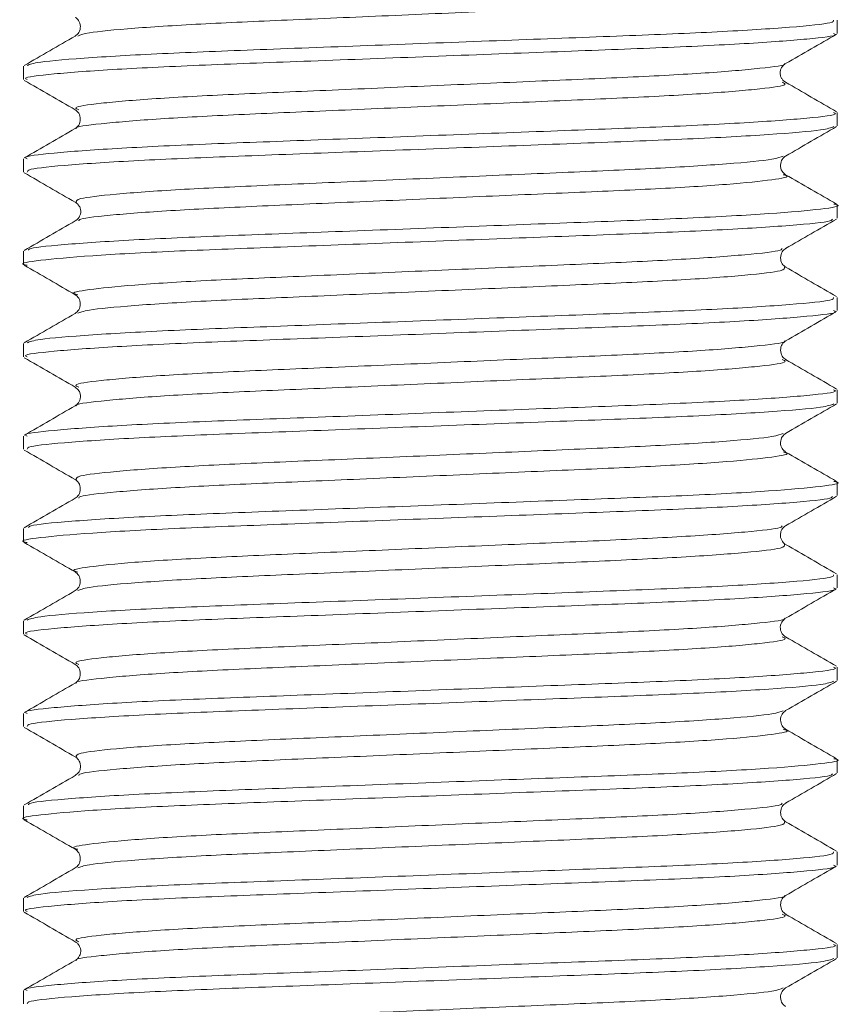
# Model space of a CAD drawing. Header units: millimetres. Extents: x 0 to 210, y 0 to 297.
# Tile 22 of 24: x 108 to 115, y 264 to 273. Entities that reach past the tile are written whole.
import ezdxf

# ---------------------------------------------------------------- set-up
doc = ezdxf.new("R2010")
doc.units = ezdxf.units.MM

msp = doc.modelspace()

# ---------------------------------------------------------------- linework, layer by layer
at = {"color": 179, "linetype": 'Continuous', "lineweight": 15}
for p, q in [((115.2844, 272.7148), (115.2844, 272.8344)), ((107.951, 272.4178), (107.951, 272.2978)), ((115.2844, 271.8813), (115.2844, 272.0013)), ((107.951, 271.5844), (107.951, 271.4648)), ((115.2844, 271.0478), (115.2844, 271.1678)), ((107.951, 270.7513), (107.951, 270.6313)), ((115.2844, 270.2148), (115.2844, 270.3344)), ((107.951, 269.9178), (107.951, 269.7978)), ((115.2844, 269.3813), (115.2844, 269.5013)), ((107.951, 269.0844), (107.951, 268.9648)), ((115.2844, 268.5478), (115.2844, 268.6678)), ((107.951, 268.2513), (107.951, 268.1313)), ((115.2844, 267.7148), (115.2844, 267.8344)), ((107.951, 267.4178), (107.951, 267.2978)), ((115.2844, 266.8813), (115.2844, 267.0013)), ((107.951, 266.5844), (107.951, 266.4648)), ((115.2844, 266.0478), (115.2844, 266.1678)), ((107.951, 265.7513), (107.951, 265.6313)), ((115.2844, 265.2148), (115.2844, 265.3344)), ((107.951, 264.9178), (107.951, 264.7978)), ((115.2844, 264.3813), (115.2844, 264.5013)), ((107.951, 264.0844), (107.951, 263.9648))]:
    msp.add_line(p, q, dxfattribs=at)
for points, knots in [([(114.8076, 273.1071), (114.8102, 273.0965), (114.8158, 273.0738), (114.4875, 273.0342), (113.9205, 272.9926), (113.1544, 272.9564), (112.259, 272.9184), (111.2984, 272.8767), (110.373, 272.8365), (109.5554, 272.8017), (108.9176, 272.7611), (108.5135, 272.7223), (108.4615, 272.7002), (108.4393, 272.6907)], [0, 0, 0, 0, 0.0822564, 0.1771761, 0.2725783, 0.364424, 0.4572978, 0.5529576, 0.6472205, 0.7382923, 0.832899, 0.9284581, 1, 1, 1, 1]), ([(107.9821, 272.4255), (108.0081, 272.4352), (108.0677, 272.4577), (108.5321, 272.4967), (109.2612, 272.5373), (110.1954, 272.5722), (111.2528, 272.6123), (112.3506, 272.6541), (113.3735, 272.6921), (114.2498, 272.7283), (114.8941, 272.7698), (115.2517, 272.8064), (115.2512, 272.8265), (115.251, 272.8344)], [0, 0, 0, 0, 0.075185, 0.172618, 0.26908, 0.361941, 0.458053, 0.555588, 0.650285, 0.743935, 0.841208, 0.937989, 1, 1, 1, 1]), ([(108.4161, 272.8587), (108.426, 272.8521), (108.4434, 272.8404), (108.4686, 272.7859), (108.4559, 272.7223), (108.4285, 272.7004), (108.4161, 272.6904)], [0, 0, 0, 0, 0.352089, 0.620518, 0.828257, 1, 1, 1, 1]), ([(115.2513, 272.7148), (115.2604, 272.7109), (115.2983, 272.6947), (115.0443, 272.6639), (114.4973, 272.6221), (113.6839, 272.5833), (112.7037, 272.5477), (111.6209, 272.5064), (110.5378, 272.465), (109.5568, 272.4295), (108.7422, 272.3907), (108.1933, 272.3489), (107.9378, 272.3179), (107.9753, 272.3017), (107.9844, 272.2978)], [0, 0, 0, 0, 0.029899, 0.123782, 0.219546, 0.312996, 0.404492, 0.499723, 0.594966, 0.686479, 0.779904, 0.875667, 0.969572, 1, 1, 1, 1]), ([(114.8193, 272.442), (114.8958, 272.4863), (115.0487, 272.5748), (115.2017, 272.6633), (115.2782, 272.7075)], [0, 0, 0, 0, 0.4999495, 1, 1, 1, 1]), ([(108.4161, 272.6904), (108.3396, 272.6462), (108.1867, 272.5577), (108.0337, 272.4692), (107.9572, 272.4249)], [0, 0, 0, 0, 0.49995, 1, 1, 1, 1]), ([(114.8082, 272.442), (114.8099, 272.4409), (114.8304, 272.4275), (114.6105, 272.3995), (114.1393, 272.3577), (113.4255, 272.3189), (112.5682, 272.2834), (111.6204, 272.2421), (110.6727, 272.2007), (109.8138, 272.1651), (109.1023, 272.1264), (108.6169, 272.0846), (108.3874, 272.0507), (108.4323, 272.0318), (108.4483, 272.025)], [0, 0, 0, 0, 0.008426, 0.102318, 0.198092, 0.291551, 0.383054, 0.478295, 0.573548, 0.665068, 0.758502, 0.854275, 0.948189, 1, 1, 1, 1]), ([(114.8193, 272.2738), (114.8125, 272.2783), (114.7981, 272.288), (114.7808, 272.3102), (114.7697, 272.3381), (114.7683, 272.3686), (114.7763, 272.3969), (114.8007, 272.4333), (114.8113, 272.4383), (114.8193, 272.442)], [0, 0, 0, 0, 0.047715, 0.101959, 0.166763, 0.250331, 0.363544, 0.517972, 1, 1, 1, 1]), ([(107.9572, 272.2908), (108.0337, 272.2466), (108.1867, 272.1581), (108.3396, 272.0696), (108.4161, 272.0254)], [0, 0, 0, 0, 0.50005, 1, 1, 1, 1]), ([(114.787, 272.2741), (114.8031, 272.2674), (114.8485, 272.2486), (114.6205, 272.2148), (114.1367, 272.173), (113.4262, 272.1342), (112.568, 272.0986), (111.6205, 272.0573), (110.6725, 272.0159), (109.8145, 271.9804), (109.0997, 271.9416), (108.6269, 271.8999), (108.4058, 271.8718), (108.4261, 271.8583), (108.4278, 271.8572)], [0, 0, 0, 0, 0.0513113, 0.1452044, 0.2409805, 0.3344404, 0.4259453, 0.5211874, 0.6164418, 0.7079631, 0.8013981, 0.8971729, 0.9910884, 1, 1, 1, 1]), ([(115.2782, 272.0083), (115.2017, 272.0525), (115.0487, 272.141), (114.8958, 272.2295), (114.8193, 272.2738)], [0, 0, 0, 0, 0.500051, 1, 1, 1, 1]), ([(107.9844, 271.5844), (107.9753, 271.5883), (107.9378, 271.6045), (108.1933, 271.6355), (108.7422, 271.6773), (109.5568, 271.7161), (110.5378, 271.7516), (111.6209, 271.793), (112.7037, 271.8343), (113.6839, 271.8698), (114.4973, 271.9086), (115.0443, 271.9504), (115.2983, 271.9813), (115.2604, 271.9974), (115.2513, 272.0013)], [0, 0, 0, 0, 0.030428, 0.124333, 0.220096, 0.313521, 0.405034, 0.500277, 0.595508, 0.687004, 0.780454, 0.876218, 0.970101, 1, 1, 1, 1]), ([(108.4161, 272.0254), (108.4275, 272.0166), (108.4505, 271.9991), (108.4681, 271.9412), (108.4505, 271.8834), (108.4275, 271.8658), (108.4161, 271.8571)], [0, 0, 0, 0, 0.248558, 0.500002, 0.751444, 1, 1, 1, 1]), ([(108.4162, 271.8571), (108.3397, 271.8129), (108.1867, 271.7244), (108.0337, 271.6359), (107.9572, 271.5916)], [0, 0, 0, 0, 0.499949, 1, 1, 1, 1]), ([(115.2528, 271.8736), (115.2274, 271.8639), (115.169, 271.8416), (114.7068, 271.8026), (113.9791, 271.762), (113.0458, 271.7271), (111.9889, 271.687), (110.891, 271.6452), (109.8675, 271.6073), (108.9901, 271.5711), (108.3442, 271.5295), (107.9846, 271.4928), (107.9843, 271.4727), (107.9841, 271.4648)], [0, 0, 0, 0, 0.074632, 0.172057, 0.268537, 0.361401, 0.457492, 0.555031, 0.649756, 0.743381, 0.840644, 0.93744, 1, 1, 1, 1]), ([(114.8193, 271.6087), (114.8958, 271.653), (115.0487, 271.7415), (115.2017, 271.8299), (115.2782, 271.8742)], [0, 0, 0, 0, 0.49995, 1, 1, 1, 1]), ([(114.7957, 271.6084), (114.774, 271.599), (114.723, 271.577), (114.3209, 271.5383), (113.6843, 271.4977), (112.8675, 271.4628), (111.9425, 271.4227), (110.9818, 271.3809), (110.0858, 271.3429), (109.3189, 271.3068), (108.7504, 271.2651), (108.4203, 271.2255), (108.425, 271.2026), (108.4272, 271.192)], [0, 0, 0, 0, 0.070996, 0.166548, 0.261172, 0.352247, 0.44649, 0.542154, 0.635056, 0.726878, 0.822271, 0.917206, 1, 1, 1, 1]), ([(114.8191, 271.4405), (114.8069, 271.4502), (114.7805, 271.4713), (114.767, 271.5341), (114.7906, 271.5886), (114.8089, 271.6015), (114.819, 271.6086)], [0, 0, 0, 0, 0.184472, 0.400442, 0.668559, 1, 1, 1, 1]), ([(107.9572, 271.4575), (108.0337, 271.4133), (108.1867, 271.3248), (108.3396, 271.2363), (108.4161, 271.192)], [0, 0, 0, 0, 0.50005, 1, 1, 1, 1]), ([(114.7962, 271.4407), (114.808, 271.4379), (114.872, 271.4226), (114.7206, 271.3953), (114.3304, 271.3535), (113.6819, 271.3129), (112.8681, 271.278), (111.9424, 271.2379), (110.9818, 271.1962), (110.0862, 271.1582), (109.3173, 271.122), (108.7564, 271.0805), (108.4554, 271.0467), (108.45, 271.0293), (108.4484, 271.0241)], [0, 0, 0, 0, 0.02076, 0.113151, 0.208772, 0.303464, 0.394604, 0.488915, 0.584647, 0.677615, 0.769503, 0.864964, 0.959967, 1, 1, 1, 1]), ([(115.2782, 271.1749), (115.2017, 271.2192), (115.0488, 271.3076), (114.8958, 271.3962), (114.8193, 271.4404)], [0, 0, 0, 0, 0.500051, 1, 1, 1, 1]), ([(108.4163, 271.1919), (108.4241, 271.1883), (108.4344, 271.1836), (108.4592, 271.1473), (108.4674, 271.1191), (108.4662, 271.0885), (108.4549, 271.0603), (108.4374, 271.038), (108.4229, 271.0283), (108.4161, 271.0238)], [0, 0, 0, 0, 0.489266, 0.644218, 0.756285, 0.837703, 0.900298, 0.953049, 1, 1, 1, 1]), ([(107.9948, 270.7588), (107.9965, 270.7643), (108.002, 270.7821), (108.3476, 270.8161), (108.9893, 270.8577), (109.8677, 270.8938), (110.891, 270.9318), (111.9887, 270.9736), (113.0466, 271.0137), (113.9764, 271.0486), (114.7176, 271.0892), (115.1626, 271.131), (115.3361, 271.158), (115.2653, 271.1729), (115.2534, 271.1755)], [0, 0, 0, 0, 0.042508, 0.137483, 0.232915, 0.324779, 0.417721, 0.513424, 0.607708, 0.698824, 0.793488, 0.88908, 0.981446, 1, 1, 1, 1]), ([(115.2407, 271.0403), (115.2392, 271.0349), (115.2346, 271.0172), (114.8911, 270.9832), (114.2512, 270.9417), (113.3739, 270.9055), (112.3513, 270.8676), (111.2538, 270.8258), (110.1953, 270.7856), (109.2645, 270.7508), (108.5219, 270.7102), (108.0746, 270.6684), (107.8997, 270.6413), (107.9705, 270.6262), (107.9826, 270.6236)], [0, 0, 0, 0, 0.041895, 0.13685, 0.232291, 0.324177, 0.417086, 0.512782, 0.607085, 0.698195, 0.792837, 0.888434, 0.98083, 1, 1, 1, 1]), ([(108.4161, 271.0237), (108.3396, 270.9795), (108.1867, 270.891), (108.0337, 270.8025), (107.9572, 270.7583)], [0, 0, 0, 0, 0.499949, 1, 1, 1, 1]), ([(114.8193, 270.7754), (114.8958, 270.8196), (115.0487, 270.9081), (115.2017, 270.9966), (115.2782, 271.0408)], [0, 0, 0, 0, 0.4999495, 1, 1, 1, 1]), ([(114.7871, 270.775), (114.7857, 270.7699), (114.781, 270.7525), (114.4819, 270.7189), (113.9225, 270.6774), (113.1546, 270.6412), (112.2597, 270.6032), (111.2992, 270.5615), (110.373, 270.5213), (109.5583, 270.4864), (108.9086, 270.4458), (108.5164, 270.404), (108.3638, 270.3766), (108.4277, 270.3613), (108.4397, 270.3584)], [0, 0, 0, 0, 0.039416, 0.1344, 0.229869, 0.321781, 0.414716, 0.510441, 0.604772, 0.695906, 0.790577, 0.886203, 0.978624, 1, 1, 1, 1]), ([(114.8196, 270.6069), (114.8081, 270.6157), (114.7849, 270.6333), (114.7673, 270.6912), (114.785, 270.7492), (114.8081, 270.7668), (114.8196, 270.7756)], [0, 0, 0, 0, 0.248396, 0.500013, 0.751617, 1, 1, 1, 1]), ([(107.9572, 270.6242), (108.0337, 270.5799), (108.1867, 270.4915), (108.3396, 270.4029), (108.4161, 270.3587)], [0, 0, 0, 0, 0.50005, 1, 1, 1, 1]), ([(114.8075, 270.6071), (114.8102, 270.5966), (114.8159, 270.5738), (114.4878, 270.5342), (113.9209, 270.4926), (113.155, 270.4564), (112.2596, 270.4185), (111.2991, 270.3767), (110.3736, 270.3366), (109.5559, 270.3017), (108.9179, 270.2611), (108.5136, 270.2223), (108.4615, 270.2002), (108.4392, 270.1907)], [0, 0, 0, 0, 0.0821898, 0.1771077, 0.2725109, 0.3643593, 0.4572299, 0.5528891, 0.6471544, 0.7382258, 0.8328303, 0.9283902, 1, 1, 1, 1]), ([(115.2782, 270.3416), (115.2017, 270.3858), (115.0487, 270.4743), (114.8958, 270.5628), (114.8193, 270.6071)], [0, 0, 0, 0, 0.500051, 1, 1, 1, 1]), ([(107.9821, 269.9255), (108.0081, 269.9352), (108.0678, 269.9577), (108.5325, 269.9968), (109.2618, 270.0374), (110.1961, 270.0722), (111.2536, 270.1124), (112.3513, 270.1541), (113.3741, 270.1921), (114.2503, 270.2283), (114.8944, 270.2699), (115.2518, 270.3064), (115.2512, 270.3265), (115.251, 270.3344)], [0, 0, 0, 0, 0.075254, 0.172688, 0.269147, 0.362008, 0.458122, 0.555656, 0.650349, 0.744001, 0.841275, 0.938054, 1, 1, 1, 1]), ([(108.4157, 270.359), (108.4272, 270.3502), (108.4505, 270.3325), (108.4681, 270.2746), (108.4504, 270.2166), (108.4272, 270.1989), (108.4157, 270.1901)], [0, 0, 0, 0, 0.248322, 0.500006, 0.751685, 1, 1, 1, 1]), ([(115.2513, 270.2148), (115.2605, 270.2109), (115.2984, 270.1947), (115.0446, 270.1639), (114.4977, 270.1221), (113.6845, 270.0833), (112.7044, 270.0478), (111.6216, 270.0064), (110.5385, 269.9651), (109.5574, 269.9295), (108.7427, 269.8907), (108.1936, 269.8489), (107.9379, 269.818), (107.9753, 269.8017), (107.9845, 269.7978)], [0, 0, 0, 0, 0.029836, 0.123717, 0.219481, 0.312934, 0.404429, 0.499658, 0.594902, 0.686417, 0.77984, 0.875602, 0.96951, 1, 1, 1, 1]), ([(108.4161, 270.1904), (108.3396, 270.1462), (108.1867, 270.0577), (108.0337, 269.9692), (107.9572, 269.9249)], [0, 0, 0, 0, 0.4999495, 1, 1, 1, 1]), ([(114.8193, 269.942), (114.8958, 269.9863), (115.0487, 270.0748), (115.2017, 270.1633), (115.2782, 270.2075)], [0, 0, 0, 0, 0.49995, 1, 1, 1, 1]), ([(114.8083, 269.942), (114.8099, 269.9409), (114.8305, 269.9275), (114.6107, 269.8995), (114.1397, 269.8578), (113.426, 269.8189), (112.5688, 269.7834), (111.6211, 269.7421), (110.6734, 269.7007), (109.8143, 269.6652), (109.1027, 269.6264), (108.6172, 269.5846), (108.3874, 269.5507), (108.4323, 269.5318), (108.4483, 269.525)], [0, 0, 0, 0, 0.008385, 0.102273, 0.198046, 0.291506, 0.383006, 0.478244, 0.573497, 0.665017, 0.758446, 0.854218, 0.948133, 1, 1, 1, 1]), ([(114.8195, 269.7736), (114.808, 269.7824), (114.785, 269.8), (114.7673, 269.8579), (114.7849, 269.9158), (114.808, 269.9333), (114.8194, 269.9421)], [0, 0, 0, 0, 0.248476, 0.499984, 0.751508, 1, 1, 1, 1]), ([(107.9572, 269.7908), (108.0337, 269.7466), (108.1867, 269.6581), (108.3396, 269.5696), (108.4161, 269.5254)], [0, 0, 0, 0, 0.5000505, 1, 1, 1, 1]), ([(114.787, 269.7741), (114.8031, 269.7674), (114.8486, 269.7486), (114.6207, 269.7148), (114.1371, 269.673), (113.4267, 269.6342), (112.5686, 269.5987), (111.6212, 269.5573), (110.6732, 269.516), (109.815, 269.4804), (109.1001, 269.4416), (108.6271, 269.3999), (108.4059, 269.3718), (108.4261, 269.3583), (108.4279, 269.3571)], [0, 0, 0, 0, 0.051213, 0.1451, 0.240874, 0.334334, 0.425834, 0.521072, 0.616325, 0.707845, 0.801275, 0.897047, 0.990962, 1, 1, 1, 1]), ([(115.2782, 269.5083), (115.2017, 269.5525), (115.0487, 269.641), (114.8958, 269.7295), (114.8193, 269.7737)], [0, 0, 0, 0, 0.50005, 1, 1, 1, 1]), ([(107.9845, 269.0844), (107.9753, 269.0883), (107.9379, 269.1045), (108.1936, 269.1355), (108.7427, 269.1773), (109.5574, 269.2161), (110.5385, 269.2516), (111.6216, 269.293), (112.7044, 269.3343), (113.6845, 269.3699), (114.4977, 269.4087), (115.0446, 269.4505), (115.2984, 269.4813), (115.2605, 269.4975), (115.2513, 269.5013)], [0, 0, 0, 0, 0.03049, 0.124398, 0.22016, 0.313583, 0.405098, 0.500342, 0.595571, 0.687066, 0.780519, 0.876283, 0.970164, 1, 1, 1, 1]), ([(108.4163, 269.5253), (108.4292, 269.5149), (108.4499, 269.4981), (108.4628, 269.464), (108.4661, 269.4203), (108.44, 269.3711), (108.4252, 269.3624), (108.4163, 269.3572)], [0, 0, 0, 0, 0.13805, 0.222773, 0.323201, 0.592764, 1, 1, 1, 1]), ([(108.4161, 269.3571), (108.3396, 269.3128), (108.1867, 269.2243), (108.0337, 269.1359), (107.9572, 269.0916)], [0, 0, 0, 0, 0.499949, 1, 1, 1, 1]), ([(115.2528, 269.3736), (115.2275, 269.364), (115.1691, 269.3416), (114.7072, 269.3026), (113.9797, 269.262), (113.0465, 269.2271), (111.9897, 269.187), (110.8918, 269.1453), (109.8681, 269.1073), (108.9907, 269.0711), (108.3446, 269.0295), (107.9847, 268.9929), (107.9843, 268.9727), (107.9841, 268.9648)], [0, 0, 0, 0, 0.074579, 0.172002, 0.268483, 0.361346, 0.457434, 0.554972, 0.649698, 0.74332, 0.84058, 0.937376, 1, 1, 1, 1]), ([(114.8193, 269.1087), (114.8958, 269.153), (115.0487, 269.2415), (115.2017, 269.3299), (115.2782, 269.3742)], [0, 0, 0, 0, 0.499949, 1, 1, 1, 1]), ([(114.7957, 269.1084), (114.774, 269.099), (114.7232, 269.077), (114.3212, 269.0383), (113.6848, 268.9977), (112.8681, 268.9628), (111.9432, 268.9227), (110.9825, 268.8809), (110.0864, 268.8429), (109.3193, 268.8068), (108.7508, 268.7652), (108.4204, 268.7255), (108.425, 268.7027), (108.4271, 268.692)], [0, 0, 0, 0, 0.070943, 0.166496, 0.261124, 0.352201, 0.446443, 0.542108, 0.635014, 0.726836, 0.822229, 0.917166, 1, 1, 1, 1]), ([(114.8191, 268.9406), (114.8073, 268.9497), (114.783, 268.9687), (114.7672, 269.0289), (114.7871, 269.0847), (114.8082, 269.1004), (114.819, 269.1086)], [0, 0, 0, 0, 0.220027, 0.45725, 0.719136, 1, 1, 1, 1]), ([(107.9572, 268.9575), (108.0337, 268.9133), (108.1867, 268.8248), (108.3396, 268.7363), (108.4161, 268.692)], [0, 0, 0, 0, 0.500051, 1, 1, 1, 1]), ([(114.7962, 268.9407), (114.808, 268.9379), (114.872, 268.9226), (114.7208, 268.8954), (114.3307, 268.8536), (113.6824, 268.8129), (112.8687, 268.7781), (111.943, 268.738), (110.9824, 268.6962), (110.0868, 268.6582), (109.3178, 268.622), (108.7567, 268.5805), (108.4556, 268.5468), (108.4501, 268.5293), (108.4484, 268.5241)], [0, 0, 0, 0, 0.020738, 0.113127, 0.208748, 0.303443, 0.394584, 0.488894, 0.584628, 0.677599, 0.769486, 0.864947, 0.959952, 1, 1, 1, 1]), ([(115.2782, 268.6749), (115.2017, 268.7192), (115.0487, 268.8077), (114.8958, 268.8962), (114.8193, 268.9404)], [0, 0, 0, 0, 0.5000504, 1, 1, 1, 1]), ([(107.9949, 268.2588), (107.9966, 268.2643), (108.0022, 268.2821), (108.3479, 268.3162), (108.9898, 268.3577), (109.8683, 268.3939), (110.8917, 268.4319), (111.9895, 268.4736), (113.0473, 268.5137), (113.977, 268.5486), (114.718, 268.5892), (115.1628, 268.631), (115.3362, 268.658), (115.2652, 268.673), (115.2534, 268.6755)], [0, 0, 0, 0, 0.042521, 0.137498, 0.23293, 0.324792, 0.417738, 0.513443, 0.607724, 0.698842, 0.793509, 0.889101, 0.981464, 1, 1, 1, 1]), ([(108.4161, 268.692), (108.4275, 268.6833), (108.4505, 268.6658), (108.4681, 268.6079), (108.4505, 268.55), (108.4275, 268.5325), (108.4161, 268.5238)], [0, 0, 0, 0, 0.2485573, 0.4999965, 0.7514392, 1, 1, 1, 1]), ([(115.2407, 268.5404), (115.2393, 268.5349), (115.2347, 268.5172), (114.8914, 268.4833), (114.2517, 268.4417), (113.3745, 268.4055), (112.352, 268.3676), (111.2545, 268.3258), (110.196, 268.2857), (109.265, 268.2508), (108.5223, 268.2102), (108.0748, 268.1684), (107.8998, 268.1413), (107.9706, 268.1262), (107.9828, 268.1236)], [0, 0, 0, 0, 0.041872, 0.136816, 0.232247, 0.324127, 0.417023, 0.512709, 0.607005, 0.698105, 0.792735, 0.888323, 0.980713, 1, 1, 1, 1]), ([(114.8193, 268.2754), (114.8958, 268.3196), (115.0488, 268.4081), (115.2017, 268.4966), (115.2782, 268.5409)], [0, 0, 0, 0, 0.499949, 1, 1, 1, 1]), ([(108.4161, 268.5238), (108.3397, 268.4795), (108.1867, 268.391), (108.0337, 268.3025), (107.9572, 268.2583)], [0, 0, 0, 0, 0.499949, 1, 1, 1, 1]), ([(114.7871, 268.2751), (114.7858, 268.27), (114.7811, 268.2526), (114.4822, 268.2189), (113.9229, 268.1774), (113.1551, 268.1412), (112.2603, 268.1033), (111.2999, 268.0615), (110.3736, 268.0213), (109.5588, 267.9865), (108.9089, 267.9459), (108.5166, 267.9041), (108.3638, 267.8767), (108.4278, 267.8613), (108.4398, 267.8584)], [0, 0, 0, 0, 0.03939, 0.134362, 0.229822, 0.321728, 0.41465, 0.510365, 0.604688, 0.695812, 0.79047, 0.886087, 0.978503, 1, 1, 1, 1]), ([(114.8193, 268.1071), (114.8105, 268.1121), (114.7961, 268.1202), (114.7691, 268.1694), (114.7724, 268.2137), (114.7851, 268.2478), (114.8063, 268.2649), (114.8193, 268.2754)], [0, 0, 0, 0, 0.418649, 0.687776, 0.786098, 0.868133, 1, 1, 1, 1]), ([(107.9572, 268.1242), (108.0337, 268.0799), (108.1867, 267.9914), (108.3397, 267.9029), (108.4162, 267.8587)], [0, 0, 0, 0, 0.500051, 1, 1, 1, 1]), ([(114.8075, 268.1072), (114.8102, 268.0966), (114.816, 268.0738), (114.4881, 268.0343), (113.9214, 267.9926), (113.1555, 267.9564), (112.2603, 267.9185), (111.2997, 267.8767), (110.3742, 267.8366), (109.5564, 267.8017), (108.9183, 267.7611), (108.5137, 267.7224), (108.4615, 267.7002), (108.4391, 267.6907)], [0, 0, 0, 0, 0.082189, 0.177095, 0.27249, 0.364332, 0.457189, 0.552838, 0.647096, 0.738158, 0.832751, 0.928302, 1, 1, 1, 1]), ([(115.2782, 267.8416), (115.2017, 267.8859), (115.0487, 267.9744), (114.8957, 268.0629), (114.8193, 268.1071)], [0, 0, 0, 0, 0.5000506, 1, 1, 1, 1]), ([(107.9819, 267.4255), (108.008, 267.4352), (108.0679, 267.4577), (108.5329, 267.4968), (109.2623, 267.5374), (110.1967, 267.5723), (111.2543, 267.6124), (112.352, 267.6542), (113.3748, 267.6921), (114.2508, 267.7283), (114.8948, 267.7699), (115.2519, 267.8065), (115.2512, 267.8265), (115.2509, 267.8344)], [0, 0, 0, 0, 0.075353, 0.172783, 0.269237, 0.362094, 0.458207, 0.555737, 0.650424, 0.744075, 0.841347, 0.93812, 1, 1, 1, 1]), ([(108.4161, 267.8587), (108.4274, 267.8501), (108.45, 267.8329), (108.4681, 267.7757), (108.451, 267.7172), (108.4276, 267.6993), (108.4161, 267.6904)], [0, 0, 0, 0, 0.2563061, 0.5108543, 0.7589621, 1, 1, 1, 1]), ([(108.4161, 267.6904), (108.3396, 267.6462), (108.1867, 267.5576), (108.0337, 267.4692), (107.9572, 267.4249)], [0, 0, 0, 0, 0.4999494, 1, 1, 1, 1]), ([(115.2513, 267.7148), (115.2605, 267.7109), (115.2985, 267.6948), (115.0449, 267.6639), (114.4982, 267.6221), (113.6851, 267.5833), (112.7051, 267.5478), (111.6224, 267.5064), (110.5392, 267.4651), (109.558, 267.4295), (108.7432, 267.3908), (108.1939, 267.349), (107.938, 267.318), (107.9753, 267.3018), (107.9845, 267.2978)], [0, 0, 0, 0, 0.029774, 0.123652, 0.219416, 0.312872, 0.404365, 0.499593, 0.594839, 0.686356, 0.779775, 0.875537, 0.969448, 1, 1, 1, 1]), ([(114.8193, 267.442), (114.8957, 267.4863), (115.0487, 267.5748), (115.2017, 267.6633), (115.2782, 267.7075)], [0, 0, 0, 0, 0.499949, 1, 1, 1, 1]), ([(114.8083, 267.442), (114.81, 267.4409), (114.8306, 267.4275), (114.6109, 267.3995), (114.1401, 267.3578), (113.4266, 267.319), (112.5694, 267.2835), (111.6218, 267.2421), (110.674, 267.2008), (109.8149, 267.1652), (109.1031, 267.1264), (108.6174, 267.0846), (108.3875, 267.0507), (108.4323, 267.0318), (108.4483, 267.025)], [0, 0, 0, 0, 0.0082848, 0.1021715, 0.1979469, 0.2914115, 0.3829115, 0.4781497, 0.5734059, 0.6649301, 0.7583582, 0.8541316, 0.9480514, 1, 1, 1, 1]), ([(114.8193, 267.2738), (114.8128, 267.2781), (114.799, 267.2875), (114.7826, 267.309), (114.7719, 267.3357), (114.769, 267.3808), (114.7968, 267.4295), (114.8107, 267.4373), (114.8193, 267.442)], [0, 0, 0, 0, 0.058925, 0.126031, 0.205126, 0.301155, 0.570116, 1, 1, 1, 1]), ([(107.9572, 267.2908), (108.0337, 267.2466), (108.1867, 267.1581), (108.3397, 267.0696), (108.4161, 267.0254)], [0, 0, 0, 0, 0.50005, 1, 1, 1, 1]), ([(114.787, 267.2741), (114.8031, 267.2674), (114.8486, 267.2486), (114.621, 267.2149), (114.1375, 267.173), (113.4272, 267.1342), (112.5692, 267.0987), (111.6219, 267.0574), (110.6738, 267.016), (109.8156, 266.9804), (109.1005, 266.9417), (108.6273, 266.8999), (108.406, 266.8718), (108.4262, 266.8583), (108.428, 266.8571)], [0, 0, 0, 0, 0.051141, 0.1450266, 0.2408008, 0.3342644, 0.4257632, 0.5210003, 0.6162553, 0.7077784, 0.8012054, 0.8969776, 0.9908963, 1, 1, 1, 1]), ([(115.2782, 267.0083), (115.2017, 267.0525), (115.0487, 267.141), (114.8958, 267.2295), (114.8193, 267.2737)], [0, 0, 0, 0, 0.500051, 1, 1, 1, 1]), ([(108.4161, 267.0254), (108.4275, 267.0166), (108.4505, 266.9991), (108.4681, 266.9412), (108.4505, 266.8834), (108.4275, 266.8658), (108.4161, 266.8571)], [0, 0, 0, 0, 0.2485604, 0.5000033, 0.7514429, 1, 1, 1, 1]), ([(107.9845, 266.5844), (107.9753, 266.5883), (107.938, 266.6046), (108.1939, 266.6356), (108.7432, 266.6774), (109.558, 266.7161), (110.5392, 266.7517), (111.6224, 266.793), (112.7051, 266.8344), (113.6851, 266.8699), (114.4982, 266.9087), (115.0449, 266.9505), (115.2985, 266.9813), (115.2605, 266.9975), (115.2513, 267.0013)], [0, 0, 0, 0, 0.030552, 0.124463, 0.220225, 0.313644, 0.405161, 0.500407, 0.595635, 0.687128, 0.780584, 0.876348, 0.970226, 1, 1, 1, 1]), ([(108.4161, 266.8571), (108.3396, 266.8128), (108.1867, 266.7243), (108.0337, 266.6358), (107.9572, 266.5916)], [0, 0, 0, 0, 0.499949, 1, 1, 1, 1]), ([(115.2527, 266.8736), (115.2275, 266.864), (115.1693, 266.8416), (114.7077, 266.8027), (113.9803, 266.7621), (113.0472, 266.7272), (111.9904, 266.6871), (110.8925, 266.6453), (109.8688, 266.6073), (108.9912, 266.5711), (108.3449, 266.5296), (107.9848, 266.4929), (107.9843, 266.4727), (107.9841, 266.4648)], [0, 0, 0, 0, 0.074499, 0.171923, 0.268407, 0.361272, 0.457359, 0.554899, 0.64963, 0.743251, 0.840511, 0.937311, 1, 1, 1, 1]), ([(114.8193, 266.6087), (114.8958, 266.653), (115.0487, 266.7415), (115.2017, 266.8299), (115.2782, 266.8742)], [0, 0, 0, 0, 0.49995, 1, 1, 1, 1]), ([(114.7956, 266.6084), (114.774, 266.599), (114.7233, 266.577), (114.3216, 266.5383), (113.6854, 266.4977), (112.8687, 266.4628), (111.9438, 266.4227), (110.9831, 266.381), (110.087, 266.343), (109.3198, 266.3068), (108.7511, 266.2652), (108.4204, 266.2255), (108.4249, 266.2027), (108.4271, 266.192)], [0, 0, 0, 0, 0.070866, 0.166417, 0.261045, 0.352121, 0.446359, 0.542024, 0.634931, 0.726748, 0.822138, 0.917076, 1, 1, 1, 1]), ([(114.819, 266.4406), (114.8079, 266.449), (114.786, 266.4657), (114.7673, 266.5224), (114.784, 266.5814), (114.8075, 266.5996), (114.8191, 266.6086)], [0, 0, 0, 0, 0.264036, 0.521178, 0.765822, 1, 1, 1, 1]), ([(107.9572, 266.4575), (108.0337, 266.4133), (108.1867, 266.3248), (108.3396, 266.2363), (108.4161, 266.192)], [0, 0, 0, 0, 0.500051, 1, 1, 1, 1]), ([(114.7963, 266.4407), (114.808, 266.4379), (114.8721, 266.4226), (114.7209, 266.3954), (114.3311, 266.3536), (113.6829, 266.313), (112.8693, 266.2781), (111.9437, 266.238), (110.983, 266.1962), (110.0874, 266.1582), (109.3183, 266.122), (108.757, 266.0805), (108.4557, 266.0468), (108.4501, 266.0293), (108.4484, 266.0241)], [0, 0, 0, 0, 0.02067, 0.113052, 0.208669, 0.303363, 0.394503, 0.488806, 0.584538, 0.67751, 0.769391, 0.864848, 0.959852, 1, 1, 1, 1]), ([(115.2782, 266.1749), (115.2017, 266.2192), (115.0487, 266.3077), (114.8958, 266.3962), (114.8193, 266.4404)], [0, 0, 0, 0, 0.5000505, 1, 1, 1, 1]), ([(107.9948, 265.7588), (107.9966, 265.7643), (108.0023, 265.7821), (108.3483, 265.8162), (108.9903, 265.8577), (109.869, 265.8939), (110.8925, 265.9319), (111.9902, 265.9737), (113.048, 266.0138), (113.9775, 266.0486), (114.7184, 266.0893), (115.163, 266.1311), (115.3362, 266.158), (115.2653, 266.173), (115.2535, 266.1755)], [0, 0, 0, 0, 0.042619, 0.137595, 0.233023, 0.32488, 0.417826, 0.513528, 0.607805, 0.69892, 0.793586, 0.889175, 0.981532, 1, 1, 1, 1]), ([(108.4163, 266.1919), (108.425, 266.187), (108.4392, 266.1789), (108.4663, 266.1299), (108.4631, 266.0856), (108.4505, 266.0515), (108.4293, 266.0344), (108.4162, 266.0238)], [0, 0, 0, 0, 0.420709, 0.69035, 0.788264, 0.869651, 1, 1, 1, 1]), ([(115.2407, 266.0403), (115.2393, 266.0349), (115.2348, 266.0172), (114.8917, 265.9833), (114.2522, 265.9418), (113.3752, 265.9055), (112.3528, 265.8676), (111.2552, 265.8258), (110.1967, 265.7857), (109.2656, 265.7508), (108.5227, 265.7102), (108.075, 265.6684), (107.8998, 265.6413), (107.9705, 265.6262), (107.9828, 265.6236)], [0, 0, 0, 0, 0.041769, 0.136721, 0.232163, 0.324056, 0.416958, 0.512653, 0.60696, 0.69807, 0.792708, 0.888306, 0.980709, 1, 1, 1, 1]), ([(114.8193, 265.7754), (114.8958, 265.8196), (115.0487, 265.9081), (115.2017, 265.9966), (115.2782, 266.0408)], [0, 0, 0, 0, 0.49995, 1, 1, 1, 1]), ([(108.4161, 266.0237), (108.3396, 265.9795), (108.1867, 265.891), (108.0337, 265.8025), (107.9572, 265.7583)], [0, 0, 0, 0, 0.49995, 1, 1, 1, 1]), ([(114.7871, 265.775), (114.7858, 265.77), (114.7812, 265.7526), (114.4825, 265.719), (113.9234, 265.6774), (113.1557, 265.6412), (112.261, 265.6033), (111.3005, 265.5615), (110.3742, 265.5214), (109.5593, 265.4865), (108.9093, 265.4459), (108.5167, 265.4041), (108.3639, 265.3767), (108.4277, 265.3613), (108.4398, 265.3584)], [0, 0, 0, 0, 0.039289, 0.134269, 0.22974, 0.321658, 0.414586, 0.510311, 0.604646, 0.69578, 0.790446, 0.886074, 0.978502, 1, 1, 1, 1]), ([(114.8194, 265.607), (114.808, 265.6158), (114.7849, 265.6334), (114.7673, 265.6912), (114.785, 265.7491), (114.808, 265.7667), (114.8195, 265.7755)], [0, 0, 0, 0, 0.248478, 0.500016, 0.751537, 1, 1, 1, 1]), ([(107.9572, 265.6242), (108.0337, 265.5799), (108.1867, 265.4915), (108.3396, 265.403), (108.4161, 265.3587)], [0, 0, 0, 0, 0.50005, 1, 1, 1, 1]), ([(114.8074, 265.6071), (114.8101, 265.5966), (114.816, 265.5738), (114.4884, 265.5343), (113.9219, 265.4927), (113.1561, 265.4565), (112.2609, 265.4185), (111.3004, 265.3768), (110.3748, 265.3366), (109.5569, 265.3017), (108.9187, 265.2612), (108.5139, 265.2224), (108.4616, 265.2002), (108.4391, 265.1907)], [0, 0, 0, 0, 0.082065, 0.17698, 0.272386, 0.36424, 0.457105, 0.552764, 0.647034, 0.738106, 0.832707, 0.928269, 1, 1, 1, 1]), ([(115.2782, 265.3416), (115.2017, 265.3858), (115.0487, 265.4743), (114.8958, 265.5628), (114.8193, 265.6071)], [0, 0, 0, 0, 0.50005, 1, 1, 1, 1]), ([(107.9819, 264.9255), (108.0081, 264.9353), (108.0681, 264.9577), (108.5333, 264.9968), (109.2629, 265.0374), (110.1974, 265.0723), (111.2551, 265.1124), (112.3528, 265.1542), (113.3754, 265.1921), (114.2514, 265.2283), (114.8951, 265.2699), (115.252, 265.3065), (115.2512, 265.3265), (115.2509, 265.3344)], [0, 0, 0, 0, 0.075378, 0.172813, 0.26927, 0.36213, 0.45825, 0.555784, 0.650471, 0.74413, 0.841406, 0.938182, 1, 1, 1, 1]), ([(108.4156, 265.359), (108.4272, 265.3502), (108.4504, 265.3325), (108.4681, 265.2746), (108.4505, 265.2166), (108.4272, 265.1989), (108.4157, 265.1901)], [0, 0, 0, 0, 0.248302, 0.499995, 0.751694, 1, 1, 1, 1]), ([(108.4161, 265.1904), (108.3396, 265.1462), (108.1867, 265.0577), (108.0337, 264.9692), (107.9572, 264.9249)], [0, 0, 0, 0, 0.4999495, 1, 1, 1, 1]), ([(115.2514, 265.2148), (115.2605, 265.2109), (115.2986, 265.1948), (115.0451, 265.1639), (114.4987, 265.1221), (113.6857, 265.0833), (112.7058, 265.0478), (111.6231, 265.0065), (110.5399, 264.9651), (109.5586, 264.9295), (108.7436, 264.8908), (108.1942, 264.849), (107.9381, 264.818), (107.9754, 264.8018), (107.9845, 264.7978)], [0, 0, 0, 0, 0.029712, 0.123587, 0.219352, 0.31281, 0.404301, 0.499528, 0.594775, 0.686294, 0.77971, 0.875473, 0.969386, 1, 1, 1, 1]), ([(114.8193, 264.942), (114.8958, 264.9863), (115.0487, 265.0748), (115.2017, 265.1633), (115.2782, 265.2075)], [0, 0, 0, 0, 0.49995, 1, 1, 1, 1]), ([(114.8084, 264.942), (114.8101, 264.9409), (114.8307, 264.9275), (114.6112, 264.8996), (114.1406, 264.8578), (113.4271, 264.819), (112.57, 264.7835), (111.6224, 264.7421), (110.6746, 264.7008), (109.8154, 264.6652), (109.1036, 264.6265), (108.6177, 264.5846), (108.3876, 264.5507), (108.4323, 264.5318), (108.4483, 264.525)], [0, 0, 0, 0, 0.008261, 0.102142, 0.197916, 0.291381, 0.382877, 0.478112, 0.573367, 0.664891, 0.758314, 0.854085, 0.948006, 1, 1, 1, 1]), ([(114.8196, 264.7736), (114.8081, 264.7823), (114.785, 264.8), (114.7673, 264.8579), (114.7849, 264.9158), (114.8081, 264.9334), (114.8196, 264.9422)], [0, 0, 0, 0, 0.248397, 0.499986, 0.75159, 1, 1, 1, 1]), ([(107.9572, 264.7908), (108.0337, 264.7466), (108.1867, 264.6581), (108.3396, 264.5696), (108.4161, 264.5254)], [0, 0, 0, 0, 0.500051, 1, 1, 1, 1]), ([(114.7869, 264.7741), (114.803, 264.7675), (114.8487, 264.7486), (114.6212, 264.7149), (114.1379, 264.6731), (113.4278, 264.6342), (112.5698, 264.5987), (111.6225, 264.5574), (110.6744, 264.516), (109.8161, 264.4805), (109.101, 264.4417), (108.6275, 264.4), (108.4061, 264.3718), (108.4263, 264.3583), (108.428, 264.3572)], [0, 0, 0, 0, 0.051131, 0.145016, 0.240793, 0.334261, 0.42576, 0.520998, 0.616257, 0.707784, 0.80121, 0.896984, 0.990907, 1, 1, 1, 1]), ([(115.2782, 264.5083), (115.2017, 264.5525), (115.0487, 264.641), (114.8957, 264.7295), (114.8193, 264.7738)], [0, 0, 0, 0, 0.500051, 1, 1, 1, 1]), ([(107.9845, 264.0844), (107.9754, 264.0884), (107.9381, 264.1046), (108.1942, 264.1356), (108.7436, 264.1774), (109.5586, 264.2161), (110.5399, 264.2517), (111.6231, 264.2931), (112.7058, 264.3344), (113.6857, 264.3699), (114.4987, 264.4087), (115.0451, 264.4505), (115.2986, 264.4814), (115.2605, 264.4975), (115.2514, 264.5013)], [0, 0, 0, 0, 0.030614, 0.124527, 0.22029, 0.313706, 0.405225, 0.500472, 0.595699, 0.68719, 0.780648, 0.876413, 0.970288, 1, 1, 1, 1]), ([(108.4162, 264.5253), (108.4229, 264.5208), (108.4373, 264.5111), (108.4545, 264.489), (108.4655, 264.4612), (108.4669, 264.4308), (108.459, 264.4025), (108.4349, 264.3662), (108.4243, 264.3611), (108.4163, 264.3572)], [0, 0, 0, 0, 0.048055, 0.10304, 0.169045, 0.253896, 0.367957, 0.522376, 1, 1, 1, 1]), ([(108.4162, 264.3571), (108.3397, 264.3129), (108.1867, 264.2244), (108.0337, 264.1359), (107.9572, 264.0916)], [0, 0, 0, 0, 0.499949, 1, 1, 1, 1]), ([(115.2526, 264.3736), (115.2275, 264.364), (115.1694, 264.3417), (114.7081, 264.3027), (113.9808, 264.2621), (113.0479, 264.2272), (111.9911, 264.1871), (110.8932, 264.1453), (109.8694, 264.1073), (108.9917, 264.0712), (108.3453, 264.0296), (107.9849, 263.9929), (107.9843, 263.9727), (107.984, 263.9648)], [0, 0, 0, 0, 0.074441, 0.171863, 0.268349, 0.361213, 0.457297, 0.554837, 0.64957, 0.743187, 0.840446, 0.937247, 1, 1, 1, 1]), ([(114.8193, 264.1087), (114.8958, 264.153), (115.0487, 264.2415), (115.2017, 264.3299), (115.2782, 264.3742)], [0, 0, 0, 0, 0.499949, 1, 1, 1, 1]), ([(114.7956, 264.1084), (114.774, 264.099), (114.7234, 264.077), (114.3219, 264.0384), (113.6859, 263.9978), (112.8693, 263.9629), (111.9445, 263.9228), (110.9837, 263.881), (110.0876, 263.843), (109.3202, 263.8068), (108.7514, 263.7652), (108.4205, 263.7256), (108.4249, 263.7027), (108.427, 263.692)], [0, 0, 0, 0, 0.070807, 0.166358, 0.260989, 0.352067, 0.446304, 0.54197, 0.634882, 0.726698, 0.822089, 0.91703, 1, 1, 1, 1]), ([(114.819, 263.9406), (114.8087, 263.948), (114.7894, 263.9619), (114.7671, 264.0167), (114.7813, 264.0787), (114.807, 264.0991), (114.8191, 264.1086)], [0, 0, 0, 0, 0.314055, 0.581047, 0.804138, 1, 1, 1, 1])]:
    msp.add_open_spline(points, degree=3, knots=knots, dxfattribs=at)

doc.saveas('drawing.dxf')
